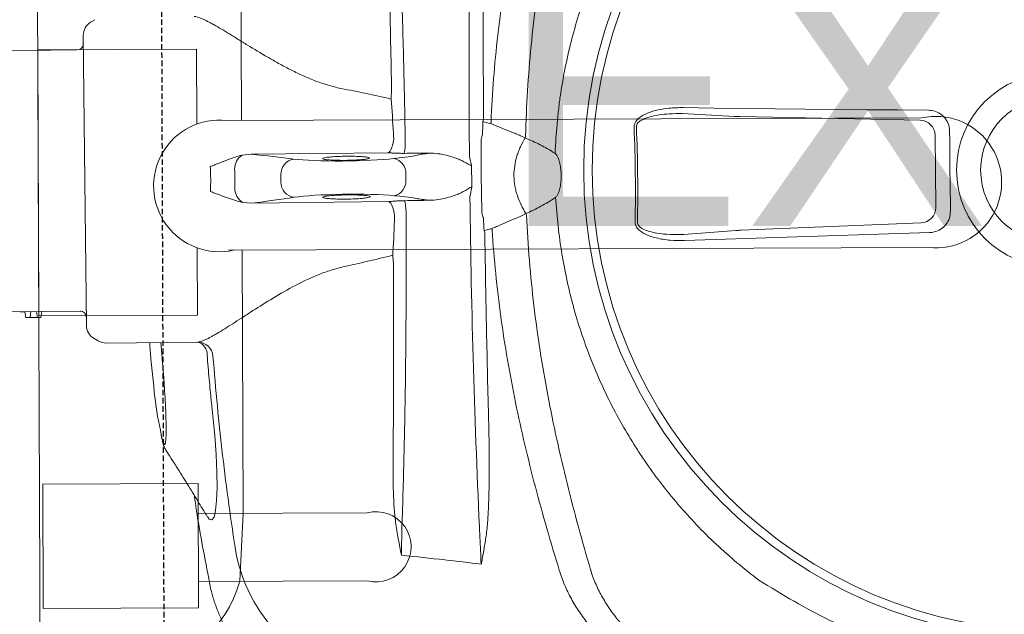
# Model space of a CAD drawing. Header units: millimetres. Extents: x 69858 to 162505, y 5570 to 25972.
# Tile 37 of 53: x 71927 to 72152, y 20228 to 20364. Entities that reach past the tile are written whole.
import ezdxf

# ---------------------------------------------------------------- set-up
doc = ezdxf.new("R2010")
doc.units = ezdxf.units.MM
doc.header["$LTSCALE"] = 2.5
doc.linetypes.add('11aa1PB-bd$0$11aa1PB-af$0$TRATTEGGIATA', pattern=[0.75, 0.5, -0.25])
for name, color, linetype, lineweight in [('A - TEXT', 7, 'Continuous', 13), ('CKD Equipments', 252, 'Continuous', 0), ('EQUIPMENT', 210, 'Continuous', 0)]:
    doc.layers.add(name, color=color, linetype=linetype, lineweight=lineweight)
doc.layers.add('Arch', color=7, linetype='Continuous')
doc.layers.add('FAINTEQUIP', color=253, linetype='Continuous')
doc.styles.add('style1', font='arial.ttf', dxfattribs={"height": 150})

# ---------------------------------------------------------------- blocks, each defined once
blk = doc.blocks.new('G$C62143A14')
at = {"color": 8, "linetype": 'Continuous', "lineweight": 0}
for p, q in [((140.7, 479.77), (141.05, 447.57)), ((200.55, 448.21), (200.2, 480.41)), ((140.91, 460.16), (139.57, 459.91)), ((139.57, 459.91), (139.6, 457.25)), ((140.9, 461.32), (140.91, 460.16)), ((140.93, 458.82), (139.58, 458.93)), ((140.94, 457.5), (139.6, 457.25)), ((139.6, 457.25), (139.61, 456.53)), ((140.96, 456.31), (139.61, 456.53)), ((203.83, 446.85), (137.8, 446.14)), ((134.81, 444.41), (134.24, 443.43)), ((207.44, 444.22), (206.85, 445.18)), ((133.76, 441.62), (133.99, 420.82)), ((113.93, 429.31), (112.94, 429.15)), ((130.32, 428.9), (133.9, 429.19)), ((79.21, 418.06), (79.21, 418.06)), ((165.81, 410.59), (165.64, 408.47)), ((176.8, 408.59), (176.59, 410.7)), ((165.64, 408.47), (165.98, 377.3)), ((177.13, 377.42), (176.8, 408.59)), ((170.42, 401.86), (172.16, 401.88)), ((170.85, 373.41), (172.34, 373.42)), ((159.41, 298.28), (158.51, 310.14)), ((186.05, 310.43), (185.4, 298.56)), ((161.16, 256.1), (159.47, 297.14)), ((185.36, 297.41), (184.56, 256.36)), ((181.11, 252.93), (164.68, 252.75))]:
    blk.add_line(p, q, dxfattribs=at)
at = {"color": 8, "linetype": 'Continuous', "lineweight": 0, "flags": 128}
for points in [[(94.26, 418.59), (93.66, 418.2), (93.46, 417.59), (94.13, 417.09), (95.62, 416.73), (97.89, 416.49), (100.81, 416.39), (104.33, 416.43), (108.32, 416.6), (112.67, 416.91), (116.39, 417.25), (120.19, 417.68), (120.19, 417.68), (120.19, 417.68)], [(158.93, 254.16), (158.73, 261.15), (158.52, 268.13), (158.3, 275.11), (158.08, 282.09), (157.85, 289.07), (157.62, 296.03), (157.38, 303), (157.14, 309.95)], [(187.42, 310.28), (187.32, 303.32), (187.24, 296.35), (187.15, 289.38), (187.08, 282.4), (187.01, 275.42), (186.94, 268.44), (186.88, 261.45), (186.82, 254.46)], [(182.02, 249.63), (179.75, 249.61), (177.48, 249.59), (175.2, 249.56), (172.93, 249.54), (170.66, 249.51), (168.39, 249.49), (166.11, 249.46), (163.84, 249.43)]]:
    blk.add_lwpolyline(points, dxfattribs=at)
at = {"color": 8, "linetype": 'Continuous', "lineweight": 0}
for radius in [106.93, 105, 22.05, 16.56]:
    blk.add_circle((173.18, 226), radius, dxfattribs=at)
for centre, radius, start, end in [((137.83, 442.64), 3.5, 90.6162, 149.6525), ((139.65, 447.56), 1.4, 270.6162, 0.6162), ((201.95, 448.23), 1.4, 180.6162, 270.6162), ((203.87, 443.35), 3.5, 31.58, 90.6162), ((137.26, 441.66), 3.5, 149.6525, 180.6162), ((130.52, 420.79), 3.47, 274.6644, 0.6066), ((131.16, 421.56), 2.92, 266.0995, 345.287), ((93.4, 375.11), 37.74, 101.688, 171.5562), ((169.03, 408.55), 3.81, 91.0104, 147.7315), ((173.41, 408.6), 3.81, 33.5009, 90.222), ((170.39, 398.41), 3.45, 89.4632, 172.6991), ((172.27, 398.43), 3.45, 8.5333, 91.7692), ((170.66, 376.8), 3.4, 192.1812, 273.2187), ((172.46, 376.82), 3.4, 268.0138, 349.0513), ((163.31, 386.4), 13.03, 267.8432, 282.7971), ((179.6, 386.55), 13.01, 258.4187, 273.3931), ((155.01, 366.47), 11.7, 289.4003, 291.6643), ((188.33, 366.83), 11.7, 249.5682, 251.8322), ((165.6, 356.38), 6.29, 203.4577, 206.904), ((177.96, 356.51), 6.29, 334.3284, 337.7748), ((157.41, 358.16), 13.42, 294.4256, 295.9261), ((157.61, 342.91), 6.49, 29.2266, 32.2639), ((186.11, 358.47), 13.42, 245.3063, 246.8069), ((168.31, 679.42), 358.79, 268.8832, 272.3492), ((168.31, 679.3), 358.14, 268.8832, 272.3493), ((164.68, 256.28), 3.53, 182.7979, 269.9804), ((181.03, 256.45), 3.53, 271.252, 358.4345)]:
    blk.add_arc(centre, radius, start, end, dxfattribs=at)
for centre, major_axis, ratio, start_param, end_param in [((173.14, 540.75), (1.8, -166.89), 0.087489, 5.626486, 5.727956), ((166.46, 540.68), (1.8, -166.89), 0.087489, 0.555229, 0.6567), ((166.45, 386.94), (0.15, -14), 0.087489, 0.682539, 2.586364), ((176.46, 387.05), (0.15, -14), 0.087489, 3.696821, 5.600646), ((171.51, 381.35), (37.1, 0.4), 0.145844, 4.984033, 5.21302), ((171.51, 381.35), (37.1, 0.4), 0.145844, 4.211758, 4.440687), ((172.59, 312.04), (0.89, -82.6), 0.087489, 3.824132, 3.871858), ((171.93, 312.03), (0.89, -82.6), 0.087489, 2.411328, 2.459054), ((166.41, 381.34), (0.11, -10.5), 0.087489, 0.30744, 0.730265), ((176.62, 381.45), (0.11, -10.5), 0.087489, 5.55292, 5.975743), ((171.84, 350.64), (37.1, 0.4), 0.145844, 1.830411, 1.913269), ((171.84, 350.64), (37.1, 0.4), 0.145844, 1.228323, 1.311182), ((159.19, 296.52), (0.09, -3.5), 0.086139, 1.744011, 2.093077), ((185.66, 296.81), (-0.02, -3.5), 0.086139, 4.190109, 4.539174)]:
    blk.add_ellipse(centre, major_axis=major_axis, ratio=ratio, start_param=start_param, end_param=end_param, dxfattribs=at)
for points, knots in [([(124.61, 430.86), (123.92, 430.81), (120.23, 430.56), (116.76, 429.87), (113.93, 429.31)], [0, 0, 0, 0, 0.187713, 1, 1, 1, 1]), ([(133.87, 431.73), (132.61, 431.65), (129.52, 431.46), (126.44, 431.07), (124.61, 430.84)], [0, 0, 0, 0, 0.406128, 1, 1, 1, 1]), ([(112.72, 429.1), (112.54, 429.08), (112.03, 428.98), (111.21, 428.78), (110.45, 428.55), (109.86, 428.32), (109.52, 428.12), (109.39, 428.05)], [0, 0, 0, 0, 0.100787, 0.407598, 0.731303, 0.895894, 1, 1, 1, 1]), ([(112.94, 429.15), (112.46, 429.05), (111.51, 428.84), (110.75, 428.57), (110.53, 428.34), (110.88, 428.16), (111.82, 428.04), (113.29, 427.99), (115.28, 427.99), (117.7, 428.06), (120.5, 428.19), (123.59, 428.37), (126.9, 428.61), (129.18, 428.8), (130.32, 428.9)], [0, 0, 0, 0, 0.082617, 0.165235, 0.248974, 0.332713, 0.416293, 0.499873, 0.583402, 0.66693, 0.750192, 0.833453, 0.916727, 1, 1, 1, 1]), ([(109.39, 428.05), (108.12, 427.23), (105.58, 425.64), (101.69, 423.22), (97.89, 420.88), (95.41, 419.35), (94.24, 418.63)], [0, 0, 0, 0, 0.253353, 0.510138, 0.769176, 1, 1, 1, 1]), ([(99.02, 421.57), (97.86, 421.41), (91.22, 420.48), (84.64, 419.17), (79.21, 418.1)], [0, 0, 0, 0, 0.174606, 1, 1, 1, 1]), ([(191.78, 388.17), (191.99, 389.22), (192.26, 390.25), (192.87, 392.28), (193.22, 393.28), (193.97, 395.21), (194.37, 396.15), (195.22, 398), (195.66, 398.9), (196.56, 400.66), (197.02, 401.53), (197.72, 402.8), (197.95, 403.22), (198.43, 404.05), (198.66, 404.46), (199.83, 406.48), (200.76, 408.01), (202.1, 410.19), (202.54, 410.89), (203.17, 411.93), (203.38, 412.27), (203.79, 412.93), (203.99, 413.25), (204.96, 414.85), (205.66, 416.01), (206.41, 417.33), (206.55, 417.58), (206.82, 418.08), (206.95, 418.32), (207.3, 419.01), (207.5, 419.42), (208, 420.56), (208.18, 421.17), (208.18, 421.59)], [0, 0, 0, 0, 0.0625, 0.0625, 0.125, 0.125, 0.1875, 0.1875, 0.25, 0.25, 0.3125, 0.3125, 0.34375, 0.34375, 0.375, 0.375, 0.5, 0.5, 0.5625, 0.5625, 0.59375, 0.59375, 0.625, 0.625, 0.75, 0.75, 0.78125, 0.78125, 0.8125, 0.8125, 0.875, 0.875, 1, 1, 1, 1]), ([(133.99, 420.82), (134, 420.37), (134.2, 419.77), (134.72, 418.63), (134.93, 418.21), (135.3, 417.53), (135.44, 417.29), (135.72, 416.8), (135.87, 416.55), (136.64, 415.25), (137.37, 414.09), (138.58, 412.21), (139, 411.55), (139.88, 410.19), (140.34, 409.49), (141.72, 407.33), (142.68, 405.82), (144.62, 402.65), (145.6, 400.98), (147.49, 397.46), (148.39, 395.64), (149.56, 392.78), (149.93, 391.81), (150.58, 389.81), (150.87, 388.79), (151.1, 387.73)], [0, 0, 0, 0, 0.125, 0.125, 0.1875, 0.1875, 0.21875, 0.21875, 0.25, 0.25, 0.375, 0.375, 0.4375, 0.4375, 0.5, 0.5, 0.625, 0.625, 0.75, 0.75, 0.875, 0.875, 0.9375, 0.9375, 1, 1, 1, 1]), ([(79.19, 418.13), (79.18, 418.13), (78.27, 417.99), (76.52, 417.53), (73.94, 416.74), (71.43, 415.74), (68.99, 414.57), (66.56, 413.17), (64.18, 411.55), (61.88, 409.7), (59.76, 407.69), (57.83, 405.55), (56.09, 403.3), (54.54, 400.95), (53.19, 398.52), (52.04, 396.03), (51.09, 393.49), (50.34, 390.91), (49.81, 388.58), (49.62, 387.11), (49.54, 386.51)], [0, 0, 0, 0, 0.001134, 0.05921, 0.117416, 0.175724, 0.234114, 0.292568, 0.357035, 0.420781, 0.483687, 0.545808, 0.607185, 0.667848, 0.727816, 0.787098, 0.845698, 0.903609, 0.960817, 1, 1, 1, 1]), ([(85.76, 412.06), (89.48, 412.63), (96.91, 413.75), (108.15, 415.16), (119.44, 416.38), (127.01, 417.01), (130.8, 417.33)], [0, 0, 0, 0, 0.249615, 0.499229, 0.749615, 1, 1, 1, 1]), ([(120.19, 417.68), (120.42, 417.7), (120.64, 417.73), (121.09, 417.77), (121.76, 417.84), (123.33, 417.99), (124.68, 418.11), (127.37, 418.36), (129.17, 418.51), (130.97, 418.65)], [0, 0, 0, 0, 0.0625, 0.0625, 0.125, 0.25, 0.5, 0.5, 1, 1, 1, 1]), ([(120.19, 417.68), (120.19, 417.68), (120.19, 417.68), (120.19, 417.68), (120.19, 417.68), (120.19, 417.68), (120.19, 417.68)], [0.00000000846, 0.00000000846, 0.00000000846, 0.00000000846, 0.000000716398, 0.000000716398, 0.000000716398, 0.000001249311, 0.000001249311, 0.000001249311, 0.000001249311]), ([(120.19, 417.68), (120.19, 417.68), (120.19, 417.68), (120.19, 417.68), (120.19, 417.68), (120.19, 417.68)], [0, 0, 0, 0, 0.051824, 0.658198, 1, 1, 1, 1]), ([(165.81, 410.59), (165.93, 411.21), (166.1, 411.82), (166.49, 413.03), (166.7, 413.63), (167.14, 414.84), (167.37, 415.44), (167.71, 416.36), (167.82, 416.67), (168.05, 417.29), (168.17, 417.6), (168.28, 417.91)], [0, 0, 0, 0, 0.25, 0.25, 0.5, 0.5, 0.75, 0.75, 0.875, 0.875, 1, 1, 1, 1]), ([(176.59, 410.7), (176.46, 411.32), (176.27, 411.93), (175.86, 413.13), (175.63, 413.72), (175.16, 414.92), (174.92, 415.52), (174.56, 416.44), (174.44, 416.74), (174.2, 417.36), (174.08, 417.67), (173.95, 417.97)], [0, 0, 0, 0, 0.25, 0.25, 0.5, 0.5, 0.75, 0.75, 0.875, 0.875, 1, 1, 1, 1]), ([(166.57, 386.94), (166.57, 387.36), (166.56, 388.38), (166.61, 389.91), (166.7, 391.28), (166.83, 392.15), (166.96, 392.47), (167.04, 392.27), (167.07, 392.2)], [0, 0, 0, 0, 0.132098, 0.323568, 0.515413, 0.707812, 0.900839, 1, 1, 1, 1]), ([(175.45, 390.08), (175.46, 390.33), (175.5, 391.09), (175.6, 391.91), (175.75, 392.47), (175.85, 392.32), (175.91, 392.24)], [0, 0, 0, 0, 0.138476, 0.425595, 0.712972, 1, 1, 1, 1]), ([(167.07, 392.2), (167.1, 392.16), (167.18, 392.04), (167.3, 391.21), (167.43, 389.83), (167.49, 388.32), (167.53, 386.73), (167.52, 385.13), (167.46, 383.53), (167.36, 382.28), (167.26, 381.9), (167.22, 381.72)], [0, 0, 0, 0, 0.060949, 0.185979, 0.310678, 0.434944, 0.512562, 0.636279, 0.760031, 0.884002, 1, 1, 1, 1]), ([(175.39, 387.04), (175.39, 387.22), (175.39, 388.01), (175.4, 388.78), (175.42, 389.6), (175.44, 389.84), (175.45, 390.08)], [0, 0, 0, 0, 0.170805, 0.715603, 0.716948, 1, 1, 1, 1]), ([(175.91, 392.24), (175.96, 392.05), (176.06, 391.67), (176.19, 390.43), (176.29, 388.84), (176.33, 387.27), (176.33, 385.7), (176.3, 384.2), (176.2, 382.87), (176.11, 382.1), (176.06, 381.99), (176.05, 381.98)], [0, 0, 0, 0, 0.12873, 0.257, 0.385042, 0.513035, 0.593354, 0.721934, 0.850956, 0.980313, 1, 1, 1, 1]), ([(167.22, 381.72), (167.21, 381.7), (167.16, 381.45), (167.05, 381.51), (166.89, 381.97), (166.74, 383.06), (166.63, 384.58), (166.58, 385.96), (166.57, 386.75), (166.57, 386.94)], [0, 0, 0, 0, 0.012552, 0.198689, 0.385047, 0.571255, 0.757017, 0.942123, 1, 1, 1, 1]), ([(176.05, 381.98), (176.01, 381.85), (175.91, 381.59), (175.76, 381.91), (175.61, 382.77), (175.49, 384.12), (175.42, 385.62), (175.4, 386.63), (175.39, 387.04)], [0, 0, 0, 0, 0.154069, 0.335329, 0.515993, 0.696154, 0.875965, 1, 1, 1, 1]), ([(163.29, 376.05), (163.66, 376.11), (164, 376.18), (164.64, 376.37), (164.91, 376.48), (165.39, 376.71), (165.58, 376.83), (165.79, 377.01), (165.85, 377.07), (165.91, 377.15), (165.93, 377.18), (165.96, 377.24), (165.97, 377.27), (165.98, 377.3)], [0, 0, 0, 0, 0.25, 0.25, 0.5, 0.5, 0.75, 0.75, 0.875, 0.875, 0.9375, 0.9375, 1, 1, 1, 1]), ([(165.98, 377.3), (166.01, 377.09), (166.03, 376.85), (166.08, 376.32), (166.1, 376.03), (166.14, 375.42), (166.16, 375.08), (166.18, 374.4), (166.19, 374.05), (166.2, 373.69)], [0, 0, 0, 0, 0.25, 0.25, 0.5, 0.5, 0.75, 0.75, 1, 1, 1, 1]), ([(176.99, 373.81), (176.99, 374.17), (176.99, 374.52), (177, 375.2), (177.01, 375.53), (177.04, 376.15), (177.05, 376.44), (177.09, 376.97), (177.11, 377.21), (177.13, 377.42)], [0, 0, 0, 0, 0.25, 0.25, 0.5, 0.5, 0.75, 0.75, 1, 1, 1, 1]), ([(179.85, 376.23), (179.48, 376.28), (179.13, 376.35), (178.5, 376.52), (178.22, 376.62), (177.73, 376.84), (177.54, 376.96), (177.33, 377.13), (177.27, 377.19), (177.2, 377.28), (177.18, 377.31), (177.15, 377.36), (177.14, 377.39), (177.13, 377.42)], [0, 0, 0, 0, 0.25, 0.25, 0.5, 0.5, 0.75, 0.75, 0.875, 0.875, 0.9375, 0.9375, 1, 1, 1, 1]), ([(189.37, 376.8), (189.62, 376.78), (189.89, 376.76), (190.43, 376.72), (190.71, 376.7), (191, 376.67)], [0, 0, 0, 0, 0.5, 0.5, 1, 1, 1, 1]), ([(191, 376.67), (198.59, 376.8), (206.17, 376.94), (221.3, 377.29), (228.84, 377.49), (236.37, 377.71)], [0, 0, 0, 0, 0.5, 0.5, 1, 1, 1, 1]), ([(92.96, 375.75), (93.53, 375.83), (94.1, 375.9), (95.25, 376.01), (95.82, 376.05), (97.55, 376.17), (98.7, 376.22), (102.15, 376.32), (104.46, 376.33), (106.77, 376.32)], [0, 0, 0, 0, 0.125, 0.125, 0.25, 0.25, 0.5, 0.5, 1, 1, 1, 1]), ([(106.77, 376.32), (114.3, 376.26), (121.85, 376.22), (136.97, 376.2), (144.55, 376.21), (152.13, 376.25)], [0, 0, 0, 0, 0.5, 0.5, 1, 1, 1, 1]), ([(152.13, 376.25), (152.42, 376.28), (152.7, 376.31), (153.25, 376.37), (153.51, 376.39), (153.76, 376.41)], [0, 0, 0, 0, 0.5, 0.5, 1, 1, 1, 1]), ([(250.28, 375.96), (244.6, 375.66), (238.88, 375.38), (227.37, 374.87), (221.57, 374.64), (209.88, 374.24), (204, 374.07), (192.2, 373.78), (186.29, 373.66), (180.37, 373.57)], [0, 0, 0, 0, 0.25, 0.25, 0.5, 0.5, 0.75, 0.75, 1, 1, 1, 1]), ([(162.82, 373.38), (156.9, 373.34), (151, 373.33), (139.22, 373.37), (133.34, 373.42), (121.64, 373.56), (115.82, 373.67), (104.29, 373.93), (98.57, 374.08), (92.89, 374.27)], [0, 0, 0, 0, 0.25, 0.25, 0.5, 0.5, 0.75, 0.75, 1, 1, 1, 1]), ([(166.3, 367.99), (166.33, 368.36), (166.37, 368.72), (166.45, 369.38), (166.49, 369.69), (166.61, 370.52), (166.7, 370.98), (166.79, 371.34)], [0, 0, 0, 0, 0.25, 0.25, 0.5, 0.5, 1, 1, 1, 1]), ([(176.45, 371.44), (176.55, 371.09), (176.65, 370.63), (176.79, 369.8), (176.83, 369.49), (176.93, 368.84), (176.97, 368.48), (177.01, 368.1)], [0, 0, 0, 0, 0.5, 0.5, 0.75, 0.75, 1, 1, 1, 1]), ([(166.3, 367.99), (166.29, 367.33), (166.35, 366.67), (166.54, 365.37), (166.68, 364.73), (167.01, 363.45), (167.21, 362.82), (167.56, 361.88), (167.68, 361.57), (167.95, 360.96), (168.09, 360.66), (168.26, 360.37)], [0, 0, 0, 0, 0.25, 0.25, 0.5, 0.5, 0.75, 0.75, 0.875, 0.875, 1, 1, 1, 1]), ([(175.21, 360.44), (175.38, 360.74), (175.52, 361.04), (175.77, 361.66), (175.89, 361.97), (176.21, 362.91), (176.4, 363.55), (176.7, 364.83), (176.83, 365.48), (176.99, 366.78), (177.04, 367.44), (177.01, 368.1)], [0, 0, 0, 0, 0.125, 0.125, 0.25, 0.25, 0.5, 0.5, 0.75, 0.75, 1, 1, 1, 1]), ([(89.48, 356.56), (102.2, 357.15), (115.02, 357.64), (140.91, 358.4), (153.96, 358.68), (167.14, 358.84)], [0, 0, 0, 0, 0.5, 0.5, 1, 1, 1, 1]), ([(168.26, 360.37), (168.45, 360.04), (168.64, 359.71), (169.01, 359.06), (169.19, 358.73), (169.38, 358.4)], [0, 0, 0, 0, 0.5, 0.5, 1, 1, 1, 1]), ([(175.21, 360.44), (175.03, 360.11), (174.85, 359.78), (174.49, 359.11), (174.32, 358.78), (174.14, 358.45)], [0, 0, 0, 0, 0.5, 0.5, 1, 1, 1, 1]), ([(176.37, 358.94), (182.93, 359), (189.47, 359.03), (199.27, 359.03), (202.53, 359.03), (209.05, 359), (212.31, 358.99), (218.81, 358.93), (222.06, 358.9), (228.52, 358.82), (231.74, 358.78), (241.38, 358.62), (247.76, 358.49), (254.1, 358.33)], [0, 0, 0, 0, 0.25, 0.25, 0.375, 0.375, 0.5, 0.5, 0.625, 0.625, 0.75, 0.75, 1, 1, 1, 1]), ([(83.55, 356.23), (83.51, 356.25), (83.46, 356.26), (83.42, 356.27), (83.41, 356.28), (83.41, 356.28), (83.4, 356.28)], [0, 0, 0, 0, 0.0001941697, 0.0001941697, 0.0001941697, 0.0002311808, 0.0002311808, 0.0002311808, 0.0002311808]), ([(89.45, 355.2), (88.46, 355.35), (87.48, 355.52), (86, 355.77), (85.51, 355.86), (84.77, 355.99), (84.53, 356.03), (84.16, 356.1), (84.04, 356.13), (83.85, 356.16), (83.79, 356.17), (83.67, 356.2), (83.61, 356.21), (83.55, 356.23)], [0, 0, 0, 0, 0.5, 0.5, 0.75, 0.75, 0.875, 0.875, 0.9375, 0.9375, 0.96875, 0.96875, 1, 1, 1, 1]), ([(117.12, 354.6), (114.8, 354.54), (112.49, 354.49), (107.86, 354.43), (105.55, 354.42), (100.93, 354.46), (98.63, 354.5), (95.17, 354.66), (94.02, 354.72), (92.3, 354.86), (91.73, 354.91), (90.59, 355.04), (90.02, 355.11), (89.45, 355.2)], [0, 0, 0, 0, 0.25, 0.25, 0.5, 0.5, 0.75, 0.75, 0.875, 0.875, 0.9375, 0.9375, 1, 1, 1, 1]), ([(158.9, 355.44), (151.92, 355.34), (144.94, 355.22), (131.01, 354.94), (124.06, 354.78), (117.12, 354.6)], [0, 0, 0, 0, 0.5, 0.5, 1, 1, 1, 1]), ([(180.14, 356.29), (178.75, 356.29), (177.36, 356.29), (174.57, 356.28), (171.78, 356.26), (168.99, 356.22), (166.21, 356.17), (164.81, 356.14), (163.42, 356.11)], [0, 0, 0, 0, 0.25, 0.25, 0.5, 0.75, 0.75, 1, 1, 1, 1]), ([(226.5, 355.78), (219.55, 355.81), (212.59, 355.82), (198.65, 355.8), (191.67, 355.77), (184.68, 355.72)], [0, 0, 0, 0, 0.5, 0.5, 1, 1, 1, 1]), ([(82.05, 338.49), (88.31, 340.43), (94.62, 342.26), (104.17, 344.77), (107.37, 345.57), (113.78, 347.08), (117, 347.79), (126.68, 349.77), (133.19, 350.9), (143.02, 352.25), (146.31, 352.64), (152.9, 353.29), (156.2, 353.56), (159.5, 353.76)], [0, 0, 0, 0, 0.25, 0.25, 0.375, 0.375, 0.5, 0.5, 0.75, 0.75, 0.875, 0.875, 1, 1, 1, 1]), ([(159.99, 353.53), (160.13, 353.19), (160.28, 352.84), (160.43, 352.5), (160.72, 351.82), (161.01, 351.14), (161.3, 350.47), (161.59, 349.79), (161.88, 349.11), (162.18, 348.43), (162.47, 347.76), (162.76, 347.08), (163.05, 346.4)], [0.0002616, 0.0002616, 0.0002616, 0.0002616, 0.00188464, 0.00188464, 0.00188464, 0.00508207, 0.00508207, 0.00508207, 0.00827951, 0.00827951, 0.00827951, 0.01147698, 0.01147698, 0.01147698, 0.01147698]), ([(180.5, 346.27), (181.01, 347.27), (181.28, 347.96), (181.56, 348.64), (181.83, 349.32), (182.11, 350.01), (182.38, 350.69), (182.66, 351.38), (182.94, 352.06), (183.21, 352.74), (183.35, 353.09), (183.49, 353.44), (183.64, 353.79)], [0, 0, 0, 0, 0.00319655, 0.00319655, 0.00319655, 0.00639307, 0.00639307, 0.00639307, 0.00958958, 0.00958958, 0.00958958, 0.01121538, 0.01121538, 0.01121538, 0.01121538]), ([(184.11, 354.02), (187.42, 353.89), (190.73, 353.7), (197.33, 353.19), (200.62, 352.87), (210.48, 351.74), (217.01, 350.75), (226.74, 348.97), (229.97, 348.33), (236.41, 346.95), (239.63, 346.22), (249.23, 343.92), (255.57, 342.23), (261.88, 340.42)], [0, 0, 0, 0, 0.125, 0.125, 0.25, 0.25, 0.5, 0.5, 0.625, 0.625, 0.75, 0.75, 1, 1, 1, 1]), ([(180.5, 346.27), (179.86, 346.65), (179.19, 347.01), (178.15, 347.48), (177.8, 347.62), (177.09, 347.9), (176.73, 348.02), (174.91, 348.58), (173.41, 348.82), (171.09, 348.8), (170.32, 348.73), (169.18, 348.53), (168.8, 348.44), (168.06, 348.25), (167.7, 348.14), (165.9, 347.54), (164.56, 346.88), (163.28, 346.09)], [0, 0, 0, 0, 0.125, 0.125, 0.1875, 0.1875, 0.25, 0.25, 0.5, 0.5, 0.625, 0.625, 0.6875, 0.6875, 0.75, 0.75, 1, 1, 1, 1]), ([(162.9, 345.95), (156.01, 345.65), (149.15, 345.08), (138.9, 343.85), (135.48, 343.38), (128.69, 342.33), (125.3, 341.74), (115.17, 339.84), (108.47, 338.36), (98.51, 335.9), (95.2, 335.04), (88.61, 333.25), (85.33, 332.31), (82.06, 331.35)], [0, 0, 0, 0, 0.25, 0.25, 0.375, 0.375, 0.5, 0.5, 0.75, 0.75, 0.875, 0.875, 1, 1, 1, 1]), ([(163.28, 346.09), (163.79, 344.92), (164.33, 343.78), (165.22, 342.1), (165.53, 341.55), (166.18, 340.47), (166.53, 339.93), (166.9, 339.41)], [0, 0, 0, 0, 0.5, 0.5, 0.75, 0.75, 1, 1, 1, 1]), ([(177.03, 339.52), (177.39, 340.05), (177.72, 340.59), (178.35, 341.69), (178.65, 342.25), (179.5, 343.94), (180.02, 345.1), (180.5, 346.27)], [0, 0, 0, 0, 0.25, 0.25, 0.5, 0.5, 1, 1, 1, 1]), ([(262.02, 333.28), (258.73, 334.18), (255.43, 335.04), (248.8, 336.69), (245.48, 337.48), (235.46, 339.73), (228.74, 341.06), (218.57, 342.75), (215.17, 343.26), (208.35, 344.16), (204.93, 344.56), (194.65, 345.57), (187.78, 345.99), (180.88, 346.15)], [0, 0, 0, 0, 0.125, 0.125, 0.25, 0.25, 0.5, 0.5, 0.625, 0.625, 0.75, 0.75, 1, 1, 1, 1]), ([(50.2, 302.21), (50.41, 303.06), (50.64, 303.91), (51.18, 305.63), (51.48, 306.49), (52.46, 309.06), (53.22, 310.78), (54.96, 314.19), (55.94, 315.9), (57.56, 318.43), (58.13, 319.28), (59.03, 320.54), (59.34, 320.96), (59.96, 321.8), (60.29, 322.21), (61.93, 324.29), (63.33, 325.9), (66.37, 329.01), (68, 330.49), (70.64, 332.59), (71.56, 333.27), (73.48, 334.56), (74.47, 335.17), (76.51, 336.3), (77.56, 336.82), (79.2, 337.51), (79.75, 337.73), (80.6, 338.03), (80.88, 338.13), (81.46, 338.31), (81.75, 338.4), (82.04, 338.48)], [0, 0, 0, 0, 0.0625, 0.0625, 0.125, 0.125, 0.25, 0.25, 0.375, 0.375, 0.4375, 0.4375, 0.46875, 0.46875, 0.5, 0.5, 0.625, 0.625, 0.75, 0.75, 0.8125, 0.8125, 0.875, 0.875, 0.9375, 0.9375, 0.96875, 0.96875, 0.984375, 0.984375, 1, 1, 1, 1]), ([(79.75, 293.03), (82.31, 296.45), (85.04, 299.7), (90.82, 305.84), (93.86, 308.74), (100.26, 314.21), (103.61, 316.77), (108.01, 319.76), (108.9, 320.35), (110.69, 321.5), (111.6, 322.06), (114.34, 323.72), (116.19, 324.76), (121.81, 327.74), (125.65, 329.52), (133.49, 332.64), (137.5, 334), (142.63, 335.43), (143.66, 335.7), (145.73, 336.21), (146.78, 336.46), (149.91, 337.15), (152, 337.55), (158.29, 338.58), (162.49, 339.04), (166.97, 339.32)], [0, 0, 0, 0, 0.125, 0.125, 0.25, 0.25, 0.375, 0.375, 0.40625, 0.40625, 0.4375, 0.4375, 0.5, 0.5, 0.625, 0.625, 0.75, 0.75, 0.78125, 0.78125, 0.8125, 0.8125, 0.875, 0.875, 1, 1, 1, 1]), ([(166.9, 339.41), (166.97, 339.32), (167.04, 339.24), (167.21, 339.09), (167.3, 339.02), (167.59, 338.84), (167.79, 338.74), (168.21, 338.57), (168.43, 338.5), (168.86, 338.38), (169.08, 338.33), (169.74, 338.21), (170.18, 338.15), (171.08, 338.08), (171.53, 338.07), (172.43, 338.08), (172.88, 338.1), (173.77, 338.19), (174.21, 338.25), (174.86, 338.39), (175.08, 338.45), (175.51, 338.58), (175.72, 338.65), (176.14, 338.83), (176.35, 338.93), (176.63, 339.12), (176.72, 339.19), (176.89, 339.34), (176.96, 339.43), (177.03, 339.52)], [0, 0, 0, 0, 0.03125, 0.03125, 0.0625, 0.0625, 0.125, 0.125, 0.1875, 0.1875, 0.25, 0.25, 0.375, 0.375, 0.5, 0.5, 0.625, 0.625, 0.75, 0.75, 0.8125, 0.8125, 0.875, 0.875, 0.9375, 0.9375, 0.96875, 0.96875, 1, 1, 1, 1]), ([(176.96, 339.43), (179.33, 339.32), (181.45, 339.19), (184.64, 338.91), (185.7, 338.8), (187.83, 338.55), (188.88, 338.42), (194.15, 337.67), (198.29, 336.84), (206.46, 334.76), (210.49, 333.5), (216.42, 331.29), (218.39, 330.49), (221.31, 329.22), (222.28, 328.78), (224.21, 327.87), (225.17, 327.41), (229.93, 325.02), (233.59, 322.91), (240.66, 318.33), (244.06, 315.86), (248.96, 311.86), (250.56, 310.48), (252.91, 308.34), (253.69, 307.62), (255.22, 306.14), (255.98, 305.39), (259.71, 301.59), (262.53, 298.39), (265.16, 295.03)], [0, 0, 0, 0, 0.0625, 0.0625, 0.09375, 0.09375, 0.125, 0.125, 0.25, 0.25, 0.375, 0.375, 0.4375, 0.4375, 0.46875, 0.46875, 0.5, 0.5, 0.625, 0.625, 0.75, 0.75, 0.8125, 0.8125, 0.84375, 0.84375, 0.875, 0.875, 1, 1, 1, 1]), ([(81.91, 331.3), (81.36, 331.14), (80.83, 330.96), (79.77, 330.57), (79.26, 330.35), (77.73, 329.68), (76.75, 329.18), (75.33, 328.37), (74.86, 328.09), (73.94, 327.5), (73.48, 327.2), (72.15, 326.27), (71.29, 325.63), (68.84, 323.63), (67.32, 322.21), (64.5, 319.27), (63.18, 317.74), (60.74, 314.58), (59.62, 312.99), (57.58, 309.77), (56.66, 308.15), (55.43, 305.71), (55.04, 304.9), (54.31, 303.27), (53.97, 302.45), (53.04, 300), (52.53, 298.38), (52.13, 296.78)], [0, 0, 0, 0, 0.03125, 0.03125, 0.0625, 0.0625, 0.125, 0.125, 0.15625, 0.15625, 0.1875, 0.1875, 0.25, 0.25, 0.375, 0.375, 0.5, 0.5, 0.625, 0.625, 0.75, 0.75, 0.8125, 0.8125, 0.875, 0.875, 1, 1, 1, 1]), ([(157.14, 309.95), (157.13, 311.04), (157.12, 313.22), (157.56, 316.01), (158.26, 318.33), (159.01, 319.82), (159.93, 320.77), (160.64, 321.18), (161.14, 321.21), (161.33, 321.23)], [0, 0, 0, 0, 0.25332, 0.506196, 0.65059, 0.817687, 0.886369, 0.955719, 1, 1, 1, 1]), ([(161.31, 320.69), (161.18, 320.69), (160.86, 320.66), (160.54, 320.45), (160.2, 320.13), (159.65, 319.36), (159.16, 317.99), (158.7, 315.82), (158.44, 313.21), (158.49, 311.17), (158.51, 310.14)], [0, 0, 0, 0, 0.034894, 0.07906, 0.092988, 0.155615, 0.320186, 0.468315, 0.732642, 1, 1, 1, 1]), ([(182.99, 321.46), (183.22, 321.44), (183.67, 321.42), (184.43, 321.02), (185.38, 320.07), (186.27, 318.31), (186.94, 316.01), (187.36, 313.28), (187.4, 311.36), (187.42, 310.28)], [0, 0, 0, 0, 0.0522268, 0.1042313, 0.1923821, 0.3606157, 0.5543927, 0.7486822, 1, 1, 1, 1]), ([(186.05, 310.43), (186.05, 311.45), (186.05, 313.24), (185.78, 315.8), (185.34, 317.95), (184.73, 319.59), (184.06, 320.51), (183.55, 320.86), (183.22, 320.94), (183.06, 320.93), (183.01, 320.93)], [0, 0, 0, 0, 0.265211, 0.46586, 0.668447, 0.834858, 0.915193, 0.958561, 0.988769, 1, 1, 1, 1]), ([(81.21, 156.98), (79.47, 159.59), (77.81, 162.21), (74.65, 167.51), (73.14, 170.18), (70.29, 175.58), (68.94, 178.31), (66.39, 183.83), (65.2, 186.62), (62.96, 192.26), (61.93, 195.1), (60.52, 199.39), (60.07, 200.83), (59.22, 203.72), (58.82, 205.17), (58.08, 208.1), (57.73, 209.57), (57.1, 212.54), (56.82, 214.04), (56.34, 217.05), (56.15, 218.57), (55.94, 220.88), (55.88, 221.66), (55.82, 222.82), (55.8, 223.21), (55.78, 224), (55.77, 224.39), (55.75, 226.36), (55.8, 227.92), (56.02, 230.99), (56.19, 232.52), (56.6, 235.54), (56.85, 237.04), (57.42, 240.02), (57.73, 241.5), (58.42, 244.43), (58.79, 245.89), (59.57, 248.78), (59.98, 250.22), (61.29, 254.51), (62.26, 257.35), (65.39, 265.8), (67.81, 271.36), (71.95, 279.63), (73.4, 282.35), (76.46, 287.74), (78.07, 290.4), (79.75, 293.03)], [0, 0, 0, 0, 0.0625, 0.0625, 0.125, 0.125, 0.1875, 0.1875, 0.25, 0.25, 0.3125, 0.3125, 0.34375, 0.34375, 0.375, 0.375, 0.40625, 0.40625, 0.4375, 0.4375, 0.46875, 0.46875, 0.484375, 0.484375, 0.492187, 0.492187, 0.5, 0.5, 0.53125, 0.53125, 0.5625, 0.5625, 0.59375, 0.59375, 0.625, 0.625, 0.65625, 0.65625, 0.6875, 0.6875, 0.75, 0.75, 0.875, 0.875, 0.9375, 0.9375, 1, 1, 1, 1]), ([(163.84, 249.43), (163.3, 249.48), (162.2, 249.57), (160.74, 250.39), (159.63, 251.6), (159.05, 252.94), (158.97, 253.82), (158.93, 254.16)], [0, 0, 0, 0, 0.216319, 0.432689, 0.648031, 0.863773, 1, 1, 1, 1]), ([(186.82, 254.46), (186.77, 253.91), (186.65, 252.81), (185.8, 251.35), (184.55, 250.26), (183.21, 249.71), (182.35, 249.65), (182.02, 249.63)], [0, 0, 0, 0, 0.21899, 0.438068, 0.655087, 0.870478, 1, 1, 1, 1])]:
    blk.add_open_spline(points, degree=3, knots=knots, dxfattribs=at)
for points in [[(168.28, 417.91), (169.23, 417.87), (171.12, 417.79), (173.01, 417.91), (173.95, 417.97)], [(173.39, 412.41), (172.66, 412.38), (171.18, 412.32), (169.7, 412.35), (168.97, 412.37)], [(189.37, 376.8), (190.22, 380.58), (191.02, 384.37), (191.78, 388.17)], [(151.1, 387.73), (151.95, 383.95), (152.83, 380.18), (153.76, 376.41)], [(84.34, 364.56), (84.74, 367.84), (85.09, 371.14), (85.4, 374.43)], [(85.4, 374.43), (87.9, 374.93), (90.42, 375.4), (92.96, 375.75)], [(92.89, 374.27), (90.43, 374.34), (87.93, 374.4), (85.4, 374.43)], [(161.61, 376.03), (161.97, 376.02), (162.34, 376.01), (162.7, 375.99)], [(162.7, 375.99), (162.9, 375.98), (163.09, 376), (163.29, 376.05)], [(179.85, 376.23), (180.04, 376.18), (180.24, 376.17), (180.44, 376.18)], [(180.44, 376.18), (180.8, 376.21), (181.16, 376.23), (181.52, 376.25)], [(166.2, 373.69), (166.23, 371.79), (166.27, 369.89), (166.3, 367.99)], [(177.01, 368.1), (177, 370.01), (177, 371.91), (176.99, 373.81)], [(83.4, 356.28), (83.73, 359.04), (84.04, 361.8), (84.34, 364.56)], [(167.14, 358.84), (167.88, 358.69), (168.63, 358.54), (169.38, 358.4)], [(176.37, 358.94), (175.63, 358.77), (174.88, 358.61), (174.14, 358.45)], [(83.4, 356.28), (85.44, 356.36), (87.47, 356.46), (89.48, 356.56)], [(174.14, 358.45), (172.55, 358.44), (170.97, 358.42), (169.38, 358.4)], [(159.33, 355.6), (159.52, 355.05), (159.71, 354.5), (159.83, 353.87)], [(163.42, 356.11), (163.03, 356), (162.64, 355.89), (162.26, 355.77)], [(181.31, 355.97), (180.93, 356.08), (180.54, 356.19), (180.14, 356.29)], [(183.79, 354.13), (183.89, 354.76), (184.07, 355.32), (184.25, 355.87)], [(159.5, 353.76), (159.55, 353.75), (159.61, 353.75), (159.65, 353.78)], [(159.65, 353.78), (159.71, 353.81), (159.77, 353.84), (159.83, 353.87)], [(183.79, 354.13), (183.85, 354.1), (183.91, 354.07), (183.96, 354.04)], [(183.96, 354.04), (184.01, 354.01), (184.06, 354.01), (184.11, 354.02)], [(162.96, 345.94), (162.94, 345.94), (162.92, 345.95), (162.9, 345.95)], [(163.05, 346.4), (163.06, 346.39), (163.08, 346.39), (163.1, 346.38)], [(180.88, 346.15), (180.86, 346.14), (180.84, 346.13), (180.83, 346.13)], [(82.05, 338.49), (82.05, 338.49), (82.04, 338.48), (82.04, 338.48)], [(82.06, 331.35), (82.01, 331.33), (81.96, 331.32), (81.91, 331.3)]]:
    blk.add_open_spline(points, degree=3, dxfattribs=at)
at = {"layer": 'CKD Equipments', "color": 8}
blk.add_arc((170.42, 252.78), 15, 173.8395, 12.3466, dxfattribs=at)
blk.add_arc((170.42, 252.78), 15, 173.8395, 12.3466, dxfattribs=at)
blk.add_arc((170.42, 252.78), 15, 173.8395, 12.3466, dxfattribs=at)
blk.add_arc((170.42, 252.78), 15, 173.8395, 12.3466, dxfattribs=at)
blk.add_arc((170.42, 252.78), 15, 173.8395, 12.3466, dxfattribs=at)
blk.add_arc((170.42, 252.78), 15, 173.8395, 12.3466, dxfattribs=at)
at = {"layer": 'EQUIPMENT', "color": 8}
for p, q in [((79.6, 382.18), (79.45, 420.64)), ((79.6, 382.18), (79.45, 420.64)), ((79.49, 411.25), (94.99, 410.49)), ((79.49, 411.25), (94.99, 410.49))]:
    blk.add_line(p, q, dxfattribs=at)
blk.add_lwpolyline([(255.93, 413.33, 0.294125), (270.5, 436.14), (270.42, 457.48), (60.67, 456.7), (60.75, 435.36, 0.340822), (79.49, 411.25)], format="xyb", dxfattribs=at)
blk.add_lwpolyline([(255.93, 413.33, 0.294125), (270.5, 436.14), (270.42, 457.48), (60.67, 456.7), (60.75, 435.36, 0.340822), (79.49, 411.25)], format="xyb", dxfattribs=at)
blk.add_lwpolyline([(255.93, 413.33, 0.294125), (270.5, 436.14), (270.42, 457.48), (60.67, 456.7), (60.75, 435.36, 0.340822), (79.49, 411.25)], format="xyb", dxfattribs=at)
blk.add_lwpolyline([(255.93, 413.33, 0.294125), (270.5, 436.14), (270.42, 457.48), (60.67, 456.7), (60.75, 435.36, 0.340822), (79.49, 411.25)], format="xyb", dxfattribs=at)
blk.add_lwpolyline([(255.93, 413.33, 0.294125), (270.5, 436.14), (270.42, 457.48), (60.67, 456.7), (60.75, 435.36, 0.340822), (79.49, 411.25)], format="xyb", dxfattribs=at)
blk.add_lwpolyline([(255.93, 413.33, 0.294125), (270.5, 436.14), (270.42, 457.48), (60.67, 456.7), (60.75, 435.36, 0.340822), (79.49, 411.25)], format="xyb", dxfattribs=at)
blk.add_lwpolyline([(255.93, 413.33, 0.294125), (270.5, 436.14), (270.42, 457.48), (60.67, 456.7), (60.75, 435.36, 0.340822), (79.49, 411.25)], format="xyb", dxfattribs=at)
blk.add_lwpolyline([(255.93, 413.33, 0.294125), (270.5, 436.14), (270.42, 457.48), (60.67, 456.7), (60.75, 435.36, 0.340822), (79.49, 411.25)], format="xyb", dxfattribs=at)
blk.add_lwpolyline([(73.4, 420.62), (101.73, 420.72), (101.6, 456.07), (73.27, 455.96)], close=True, dxfattribs=at)
blk.add_lwpolyline([(73.4, 420.62), (101.73, 420.72), (101.6, 456.07), (73.27, 455.96)], close=True, dxfattribs=at)
blk.add_lwpolyline([(73.4, 420.62), (101.73, 420.72), (101.6, 456.07), (73.27, 455.96)], close=True, dxfattribs=at)
blk.add_lwpolyline([(73.4, 420.62), (101.73, 420.72), (101.6, 456.07), (73.27, 455.96)], close=True, dxfattribs=at)
blk.add_lwpolyline([(73.4, 420.62), (101.73, 420.72), (101.6, 456.07), (73.27, 455.96)], close=True, dxfattribs=at)
blk.add_lwpolyline([(73.4, 420.62), (101.73, 420.72), (101.6, 456.07), (73.27, 455.96)], close=True, dxfattribs=at)
blk.add_lwpolyline([(73.4, 420.62), (101.73, 420.72), (101.6, 456.07), (73.27, 455.96)], close=True, dxfattribs=at)
blk.add_lwpolyline([(73.4, 420.62), (101.73, 420.72), (101.6, 456.07), (73.27, 455.96)], close=True, dxfattribs=at)
for points in [[(183.65, 421.03), (200.7, 421.09), (200.57, 457.22), (139.97, 457), (140.1, 420.87), (155.46, 420.92)], [(183.65, 421.03), (200.7, 421.09), (200.57, 457.22), (139.97, 457), (140.1, 420.87), (155.46, 420.92)], [(183.65, 421.03), (200.7, 421.09), (200.57, 457.22), (139.97, 457), (140.1, 420.87), (155.46, 420.92)], [(183.65, 421.03), (200.7, 421.09), (200.57, 457.22), (139.97, 457), (140.1, 420.87), (155.46, 420.92)], [(183.65, 421.03), (200.7, 421.09), (200.57, 457.22), (139.97, 457), (140.1, 420.87), (155.46, 420.92)], [(183.65, 421.03), (200.7, 421.09), (200.57, 457.22), (139.97, 457), (140.1, 420.87), (155.46, 420.92)], [(183.65, 421.03), (200.7, 421.09), (200.57, 457.22), (139.97, 457), (140.1, 420.87), (155.46, 420.92)], [(183.65, 421.03), (200.7, 421.09), (200.57, 457.22), (139.97, 457), (140.1, 420.87), (155.46, 420.92)], [(95.09, 382.23), (94.95, 420.7)], [(95.09, 382.23), (94.95, 420.7)], [(95.09, 382.23), (94.95, 420.7)], [(95.09, 382.23), (94.95, 420.7)], [(95.09, 382.23), (94.95, 420.7)], [(95.09, 382.23), (94.95, 420.7)], [(95.09, 382.23), (94.95, 420.7)], [(95.09, 382.23), (94.95, 420.7)], [(155.51, 254.39), (154.92, 413.78)], [(155.51, 254.39), (154.92, 413.78)], [(155.51, 254.39), (154.92, 413.78)], [(155.51, 254.39), (154.92, 413.78)], [(155.51, 254.39), (154.92, 413.78)], [(155.51, 254.39), (154.92, 413.78)], [(155.51, 254.39), (154.92, 413.78)], [(155.51, 254.39), (154.92, 413.78)], [(184.49, 414.24), (185.08, 255.99)], [(184.49, 414.24), (185.08, 255.99)], [(184.49, 414.24), (185.08, 255.99)], [(184.49, 414.24), (185.08, 255.99)], [(184.49, 414.24), (185.08, 255.99)], [(184.49, 414.24), (185.08, 255.99)], [(184.49, 414.24), (185.08, 255.99)], [(184.49, 414.24), (185.08, 255.99)], [(94.99, 410.49), (154.93, 410.71)], [(94.99, 410.49), (154.93, 410.71)], [(94.99, 410.49), (154.93, 410.71)], [(94.99, 410.49), (154.93, 410.71)], [(94.99, 410.49), (154.93, 410.71)], [(94.99, 410.49), (154.93, 410.71)], [(94.99, 410.49), (154.93, 410.71)], [(94.99, 410.49), (154.93, 410.71)], [(184.5, 410.82), (240.44, 411.03)], [(184.5, 410.82), (240.44, 411.03)], [(184.5, 410.82), (240.44, 411.03)], [(184.5, 410.82), (240.44, 411.03)], [(184.5, 410.82), (240.44, 411.03)], [(184.5, 410.82), (240.44, 411.03)], [(184.5, 410.82), (240.44, 411.03)], [(184.5, 410.82), (240.44, 411.03)]]:
    blk.add_lwpolyline(points, dxfattribs=at)
for centre, radius, start, end in [((169.57, 415.84), 15, 353.8395, 192.3466), ((169.57, 415.84), 15, 353.8395, 192.3466), ((169.57, 415.84), 15, 353.8395, 192.3466), ((169.57, 415.84), 15, 353.8395, 192.3466), ((169.57, 415.84), 15, 353.8395, 192.3466), ((169.57, 415.84), 15, 353.8395, 192.3466), ((169.57, 415.84), 15, 353.8395, 192.3466), ((169.57, 415.84), 15, 353.8395, 192.3466), ((87.35, 380.22), 8, 165.8268, 14.5999), ((87.35, 380.22), 8, 165.8268, 14.5999), ((87.35, 380.22), 8, 165.8268, 14.5999), ((87.35, 380.22), 8, 165.8268, 14.5999), ((87.35, 380.22), 8, 165.8268, 14.5999), ((87.35, 380.22), 8, 165.8268, 14.5999), ((87.35, 380.22), 8, 165.8268, 14.5999), ((87.35, 380.22), 8, 165.8268, 14.5999), ((170.42, 252.78), 15, 173.8395, 12.3466), ((170.42, 252.78), 15, 173.8395, 12.3466)]:
    blk.add_arc(centre, radius, start, end, dxfattribs=at)
at = {"layer": 'FAINTEQUIP', "color": 8, "linetype": '11aa1PB-bd$0$11aa1PB-af$0$TRATTEGGIATA'}
blk.add_lwpolyline([(337, 429.45), (338.5, 25.45), (1.5, 24.2), (0, 428.19), (337, 429.45)], dxfattribs=at)
blk = doc.blocks.new('ARCH')
at = {"layer": 'CKD Equipments', "color": 8, "ltscale": 0.25, "rotation": 90}
blk.add_blockref('G$C62143A14', (116305.46, 17289.14), dxfattribs=at)
at = {"layer": 'A - TEXT', "color": 8, "insert": (116106.85, 17509.6, 0.21), "char_height": 60, "attachment_point": 2, "style": 'style1'}
blk.add_mtext_dynamic_manual_height_columns('\\A1;\\pxqc;EXT -01', width=341.9541, gutter_width=1.8, heights=[0], dxfattribs=at)

msp = doc.modelspace()

# ---------------------------------------------------------------- block references
at = {"layer": 'Arch'}
msp.add_blockref('ARCH', (-43916.74, 2867.04), dxfattribs=at)

doc.saveas('drawing.dxf')
